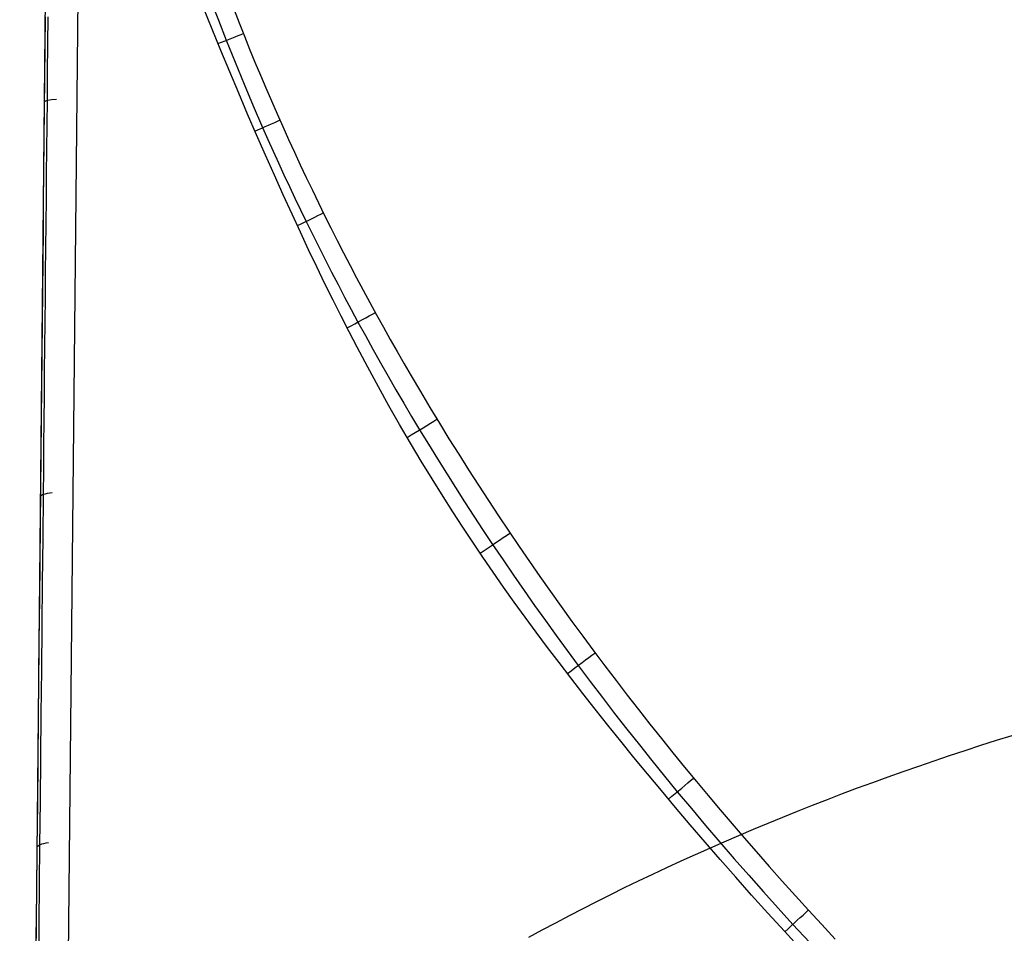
# Model space of a CAD drawing. Extents: x 8195 to 9024, y -2232 to -1505.
# Tile 20 of 42: x 8552 to 8583, y -1851 to -1822. Entities that reach past the tile are written whole.
import ezdxf

# ---------------------------------------------------------------- set-up
doc = ezdxf.new("R2010")
doc.units = 0
doc.layers.add('1', color=7, linetype='CONTINUOUS')

msp = doc.modelspace()

# ---------------------------------------------------------------- linework, layer by layer
at = {"layer": '1', "color": 7}
for p, q in [((8552.024, -1902.941, 28.546), (8552.956, -1809.221, 28.546)), ((8553.946, -1810.275, 27.546), (8553.024, -1902.951, 27.546))]:
    msp.add_line(p, q, dxfattribs=at)
at = {"layer": '1', "color": 7, "extrusion": (0.955302, -0.293314, 0.03694)}
msp.add_lwpolyline([(757.147, -294.53), (757.844, -294.04), (758.543, -293.557), (759.243, -293.079), (759.945, -292.607), (760.649, -292.142), (761.354, -291.682), (762.061, -291.229), (762.77, -290.782), (763.48, -290.34), (764.192, -289.905), (764.905, -289.476), (765.62, -289.053), (766.336, -288.635), (767.054, -288.224), (767.774, -287.819), (768.495, -287.42), (769.218, -287.027), (769.942, -286.64), (770.668, -286.26), (771.396, -285.885), (772.125, -285.516), (772.856, -285.153), (773.589, -284.797), (774.323, -284.446), (775.058, -284.102), (775.795, -283.763), (776.534, -283.431), (777.274, -283.104), (778.016, -282.784), (778.76, -282.469), (779.505, -282.161), (780.252, -281.859), (781, -281.563), (781.75, -281.273), (782.502, -280.988), (783.255, -280.71), (784.01, -280.438), (784.766, -280.172), (785.524, -279.912), (786.283, -279.659), (787.044, -279.411), (787.807, -279.169), (788.571, -278.933), (789.337, -278.704), (790.105, -278.48), (790.874, -278.262), (791.645, -278.051), (792.417, -277.845), (793.191, -277.646), (793.966, -277.453), (794.743, -277.265), (795.522, -277.084), (796.302, -276.909), (797.084, -276.74), (797.867, -276.576), (798.652, -276.419), (799.439, -276.268), (800.227, -276.123), (801.017, -275.984), (801.808, -275.851), (802.601, -275.724), (803.396, -275.604), (804.192, -275.489), (804.99, -275.38)], dxfattribs=at)
at = {"layer": '1', "color": 7, "extrusion": (0.999926, -0.01052, -0.00614)}
msp.add_lwpolyline([(-1707.411, 92.852), (-1708.269, 92.852), (-1709.126, 92.854), (-1709.982, 92.858), (-1710.837, 92.866), (-1711.693, 92.876), (-1712.547, 92.889), (-1713.401, 92.904), (-1714.255, 92.923), (-1715.107, 92.944), (-1715.96, 92.967), (-1716.811, 92.994), (-1717.663, 93.023), (-1718.513, 93.055), (-1719.363, 93.089), (-1720.213, 93.127), (-1721.061, 93.167), (-1721.91, 93.209), (-1722.758, 93.255), (-1723.605, 93.303), (-1724.451, 93.354), (-1725.297, 93.407), (-1726.143, 93.464), (-1726.988, 93.523), (-1727.832, 93.584), (-1728.676, 93.649), (-1729.519, 93.716), (-1730.362, 93.786), (-1731.204, 93.858), (-1732.045, 93.934), (-1732.886, 94.012), (-1733.727, 94.092), (-1734.566, 94.176), (-1735.406, 94.262), (-1736.244, 94.351), (-1737.082, 94.442), (-1737.92, 94.537), (-1738.757, 94.634), (-1739.593, 94.733), (-1740.429, 94.836), (-1741.264, 94.941), (-1742.099, 95.049), (-1742.933, 95.159), (-1743.767, 95.273), (-1744.6, 95.388), (-1745.432, 95.507), (-1746.264, 95.629), (-1747.095, 95.753), (-1747.926, 95.88), (-1748.756, 96.009), (-1749.586, 96.141), (-1750.415, 96.276), (-1751.243, 96.414), (-1752.071, 96.555), (-1752.899, 96.698), (-1753.725, 96.844), (-1754.552, 96.992), (-1755.377, 97.143), (-1756.202, 97.297), (-1757.027, 97.454), (-1757.851, 97.614), (-1758.674, 97.776), (-1759.497, 97.941), (-1760.319, 98.108), (-1761.141, 98.278), (-1761.962, 98.451), (-1762.782, 98.627), (-1763.602, 98.805), (-1764.422, 98.987), (-1765.241, 99.17), (-1766.059, 99.357), (-1766.876, 99.546), (-1767.694, 99.738), (-1768.51, 99.933), (-1769.326, 100.13), (-1770.142, 100.331), (-1770.956, 100.533), (-1771.771, 100.739), (-1772.584, 100.947), (-1773.398, 101.158), (-1774.21, 101.372), (-1775.022, 101.588), (-1775.834, 101.807), (-1776.644, 102.029), (-1777.455, 102.254), (-1778.265, 102.481), (-1779.074, 102.711), (-1779.882, 102.944), (-1780.69, 103.179), (-1781.498, 103.417), (-1782.305, 103.658), (-1783.111, 103.902), (-1783.917, 104.148), (-1784.722, 104.397), (-1785.527, 104.649), (-1786.331, 104.903), (-1787.134, 105.16), (-1787.937, 105.42), (-1788.74, 105.683), (-1789.541, 105.948), (-1790.343, 106.216), (-1791.143, 106.487), (-1791.943, 106.76), (-1792.743, 107.036), (-1793.542, 107.315), (-1794.34, 107.597), (-1795.138, 107.881), (-1795.935, 108.168), (-1796.732, 108.458), (-1797.528, 108.75), (-1798.324, 109.045), (-1799.119, 109.343), (-1799.913, 109.644), (-1800.707, 109.947), (-1801.5, 110.253), (-1802.293, 110.562), (-1803.085, 110.873), (-1803.877, 111.187), (-1804.668, 111.504), (-1805.458, 111.824), (-1806.248, 112.146), (-1807.038, 112.471), (-1807.826, 112.799), (-1808.615, 113.129), (-1809.402, 113.462), (-1810.189, 113.798), (-1810.976, 114.136), (-1811.762, 114.478), (-1812.547, 114.822)], dxfattribs=at)
at = {"layer": '1', "color": 7, "extrusion": (0.839002, 0.02796, 0.54341)}
msp.add_lwpolyline([(-2189.27, -4557.684), (-2188.446, -4557.989), (-2187.621, -4558.292), (-2186.796, -4558.592), (-2185.971, -4558.89), (-2185.146, -4559.186), (-2184.32, -4559.48), (-2183.495, -4559.771), (-2182.669, -4560.06), (-2181.842, -4560.347), (-2181.016, -4560.632), (-2180.189, -4560.914), (-2179.362, -4561.194), (-2178.535, -4561.472), (-2177.708, -4561.747), (-2176.88, -4562.02), (-2176.052, -4562.291), (-2175.224, -4562.56), (-2174.395, -4562.826), (-2173.567, -4563.09), (-2172.738, -4563.352), (-2171.909, -4563.611), (-2171.079, -4563.869), (-2170.25, -4564.124), (-2169.42, -4564.376), (-2168.59, -4564.627), (-2167.76, -4564.875), (-2166.929, -4565.121), (-2166.098, -4565.364), (-2165.267, -4565.605), (-2164.436, -4565.844), (-2163.604, -4566.081), (-2162.773, -4566.316), (-2161.941, -4566.548), (-2161.109, -4566.778), (-2160.276, -4567.005), (-2159.443, -4567.231), (-2158.61, -4567.454), (-2157.777, -4567.675), (-2156.944, -4567.893), (-2156.11, -4568.109), (-2155.276, -4568.323), (-2154.442, -4568.535), (-2153.608, -4568.745), (-2152.773, -4568.952), (-2151.938, -4569.157), (-2151.103, -4569.359), (-2150.268, -4569.56), (-2149.432, -4569.758), (-2148.596, -4569.953), (-2147.76, -4570.147), (-2146.924, -4570.338), (-2146.087, -4570.527), (-2145.251, -4570.714), (-2144.414, -4570.898), (-2143.576, -4571.08), (-2142.739, -4571.26), (-2141.901, -4571.438), (-2141.063, -4571.613), (-2140.225, -4571.786), (-2139.387, -4571.957), (-2138.548, -4572.125), (-2137.709, -4572.292), (-2136.87, -4572.456), (-2136.03, -4572.617), (-2135.191, -4572.777), (-2134.351, -4572.934), (-2133.511, -4573.089), (-2132.67, -4573.241), (-2131.83, -4573.391), (-2130.989, -4573.539), (-2130.148, -4573.685), (-2129.306, -4573.829), (-2128.465, -4573.97), (-2127.623, -4574.109), (-2126.781, -4574.245), (-2125.939, -4574.38), (-2125.096, -4574.512), (-2124.253, -4574.642), (-2123.41, -4574.769), (-2122.567, -4574.894), (-2121.724, -4575.017), (-2120.88, -4575.138), (-2120.036, -4575.256), (-2119.192, -4575.373), (-2118.347, -4575.486), (-2117.503, -4575.598), (-2116.658, -4575.707), (-2115.813, -4575.814), (-2114.967, -4575.919), (-2114.122, -4576.022), (-2113.276, -4576.122), (-2112.43, -4576.22), (-2111.583, -4576.316), (-2110.737, -4576.409), (-2109.89, -4576.5), (-2109.043, -4576.589), (-2108.195, -4576.676), (-2107.348, -4576.76), (-2106.5, -4576.842), (-2105.652, -4576.922), (-2104.804, -4576.999), (-2103.955, -4577.074), (-2103.106, -4577.147), (-2102.257, -4577.218), (-2101.408, -4577.286), (-2100.559, -4577.352), (-2099.709, -4577.416), (-2098.859, -4577.478), (-2098.009, -4577.537), (-2097.159, -4577.594), (-2096.308, -4577.649), (-2095.457, -4577.701), (-2094.606, -4577.751), (-2093.754, -4577.799), (-2092.903, -4577.845), (-2092.051, -4577.888), (-2091.199, -4577.929), (-2090.346, -4577.968), (-2089.494, -4578.004), (-2088.641, -4578.039), (-2087.788, -4578.071), (-2086.935, -4578.1), (-2086.081, -4578.128), (-2085.227, -4578.153), (-2084.373, -4578.176), (-2083.519, -4578.196), (-2082.665, -4578.215), (-2081.81, -4578.231)], dxfattribs=at)
at = {"layer": '1', "color": 7, "extrusion": (0.875016, -0.009778, 0.483995)}
msp.add_lwpolyline([(-1797.676, -4100.904), (-1796.185, -4101.275), (-1794.693, -4101.641), (-1793.2, -4102.001), (-1791.708, -4102.354), (-1790.215, -4102.702), (-1788.721, -4103.044), (-1787.227, -4103.38), (-1785.733, -4103.71), (-1784.239, -4104.034), (-1782.744, -4104.352), (-1781.249, -4104.664), (-1779.753, -4104.971), (-1778.257, -4105.271), (-1776.761, -4105.565), (-1775.265, -4105.853), (-1773.768, -4106.136), (-1772.27, -4106.412), (-1770.773, -4106.683), (-1769.275, -4106.947), (-1767.776, -4107.206), (-1766.278, -4107.458), (-1764.779, -4107.705), (-1763.279, -4107.946), (-1761.779, -4108.18), (-1760.279, -4108.409), (-1758.779, -4108.632), (-1757.278, -4108.849), (-1755.777, -4109.06), (-1754.275, -4109.265), (-1752.773, -4109.464), (-1751.271, -4109.657), (-1749.768, -4109.844), (-1748.265, -4110.025), (-1746.762, -4110.2), (-1745.258, -4110.37), (-1743.754, -4110.533), (-1742.25, -4110.69), (-1740.745, -4110.842), (-1739.24, -4110.987), (-1737.735, -4111.127), (-1736.229, -4111.26), (-1734.723, -4111.388), (-1733.216, -4111.509), (-1731.709, -4111.625), (-1730.202, -4111.735), (-1728.694, -4111.838), (-1727.186, -4111.936), (-1725.678, -4112.028), (-1724.17, -4112.114), (-1722.661, -4112.194), (-1721.151, -4112.268), (-1719.641, -4112.336), (-1718.131, -4112.398), (-1716.621, -4112.454), (-1715.11, -4112.504), (-1713.599, -4112.548), (-1712.088, -4112.587), (-1710.576, -4112.619), (-1709.064, -4112.645), (-1707.551, -4112.666), (-1706.038, -4112.68), (-1704.525, -4112.689), (-1703.011, -4112.691), (-1701.497, -4112.688)], dxfattribs=at)
at = {"layer": '1', "color": 7}
for points in [[(8562.521, -1832.675), (8562.272, -1832.196), (8562.023, -1831.707), (8561.772, -1831.208), (8561.521, -1830.699), (8561.267, -1830.177), (8561.013, -1829.644), (8560.756, -1829.098), (8560.497, -1828.539), (8560.223, -1827.94), (8559.947, -1827.327), (8559.67, -1826.702), (8559.392, -1826.067), (8559.114, -1825.422), (8558.836, -1824.77), (8558.559, -1824.112), (8558.284, -1823.45), (8558.012, -1822.784), (8557.743, -1822.117)], [(8570.722, -1844.928), (8570.32, -1844.428), (8569.928, -1843.935), (8569.544, -1843.447), (8569.169, -1842.965), (8568.803, -1842.487), (8568.444, -1842.013), (8568.093, -1841.542), (8567.748, -1841.073), (8567.411, -1840.606), (8567.079, -1840.14), (8566.753, -1839.674), (8566.433, -1839.207), (8566.117, -1838.74), (8565.806, -1838.27), (8565.499, -1837.798), (8565.195, -1837.322), (8564.853, -1836.774), (8564.514, -1836.219), (8564.178, -1835.657), (8563.844, -1835.084), (8563.512, -1834.501), (8563.182, -1833.907), (8562.851, -1833.298), (8562.521, -1832.675)], [(8576.338, -1851.411), (8575.813, -1850.843), (8575.298, -1850.279), (8574.794, -1849.72), (8574.301, -1849.165), (8573.818, -1848.615), (8573.345, -1848.07), (8572.883, -1847.531), (8572.43, -1846.998), (8571.988, -1846.47), (8571.556, -1845.95), (8571.134, -1845.435), (8570.722, -1844.928)]]:
    msp.add_lwpolyline(points, dxfattribs=at)
for points in [[(8557.964, -1821.869, 27.611), (8558.204, -1822.499, 27.61), (8558.449, -1823.127, 27.61), (8558.722, -1823.809, 27.61), (8559.002, -1824.49, 27.61), (8559.289, -1825.167, 27.609), (8559.582, -1825.842, 27.609), (8559.744, -1826.21, 27.609), (8559.909, -1826.577, 27.609), (8560.075, -1826.943, 27.608), (8560.244, -1827.309, 27.608), (8560.414, -1827.674, 27.608), (8560.586, -1828.037, 27.608), (8560.759, -1828.4, 27.608), (8560.935, -1828.762, 27.608), (8561.129, -1829.157, 27.607), (8561.325, -1829.551, 27.607), (8561.524, -1829.944, 27.607), (8561.724, -1830.336, 27.607), (8561.927, -1830.727, 27.607), (8562.131, -1831.117, 27.607), (8562.338, -1831.505, 27.606), (8562.547, -1831.893, 27.606), (8562.778, -1832.316, 27.606), (8563.012, -1832.739, 27.606), (8563.248, -1833.16, 27.606), (8563.487, -1833.579, 27.605), (8563.728, -1833.997, 27.605), (8563.971, -1834.414, 27.605), (8564.217, -1834.829, 27.605), (8564.465, -1835.243, 27.604), (8564.739, -1835.696, 27.604), (8565.017, -1836.146, 27.604), (8565.297, -1836.596, 27.604), (8565.58, -1837.043, 27.603), (8565.866, -1837.489, 27.603), (8566.154, -1837.933, 27.603), (8566.445, -1838.375, 27.603), (8566.738, -1838.815, 27.602), (8567.06, -1839.293, 27.602), (8567.385, -1839.768, 27.602), (8567.713, -1840.241, 27.602), (8568.044, -1840.712, 27.601), (8568.378, -1841.181, 27.601), (8568.715, -1841.648, 27.601), (8569.055, -1842.112, 27.6), (8569.397, -1842.575, 27.6), (8569.772, -1843.075, 27.6), (8570.15, -1843.572, 27.599), (8570.53, -1844.066, 27.599), (8570.915, -1844.558, 27.599), (8571.302, -1845.048, 27.598), (8571.692, -1845.535, 27.598), (8572.085, -1846.02, 27.598), (8572.482, -1846.502, 27.597), (8572.919, -1847.028, 27.597), (8573.361, -1847.551, 27.596), (8573.805, -1848.072, 27.596), (8574.253, -1848.589, 27.596), (8574.705, -1849.103, 27.595), (8575.159, -1849.615, 27.595), (8575.617, -1850.124, 27.594), (8576.078, -1850.629, 27.594), (8576.591, -1851.185, 27.594)], [(8558.692, -1822.181, 27.969), (8558.851, -1822.589, 27.969), (8559.013, -1822.995, 27.969), (8559.177, -1823.401, 27.968), (8559.343, -1823.805, 27.968), (8559.512, -1824.209, 27.967), (8559.682, -1824.611, 27.967), (8559.855, -1825.013, 27.966), (8560.031, -1825.413, 27.966), (8560.208, -1825.812, 27.965), (8560.388, -1826.21, 27.965), (8560.57, -1826.607, 27.964), (8560.754, -1827.003, 27.964), (8560.94, -1827.397, 27.963), (8561.128, -1827.791, 27.963), (8561.319, -1828.184, 27.963), (8561.511, -1828.575, 27.962), (8561.706, -1828.966, 27.962), (8561.903, -1829.355, 27.961), (8562.102, -1829.743, 27.961), (8562.303, -1830.131, 27.96), (8562.506, -1830.517, 27.96), (8562.711, -1830.902, 27.959), (8562.918, -1831.286, 27.958), (8563.127, -1831.668, 27.958), (8563.339, -1832.05, 27.957), (8563.552, -1832.431, 27.957), (8563.767, -1832.81, 27.956), (8563.984, -1833.189, 27.956), (8564.203, -1833.566, 27.955), (8564.492, -1834.058, 27.955), (8564.785, -1834.547, 27.954), (8565.08, -1835.035, 27.953), (8565.379, -1835.521, 27.952), (8565.681, -1836.005, 27.952), (8565.986, -1836.487, 27.951), (8566.295, -1836.967, 27.95), (8566.606, -1837.446, 27.95), (8566.921, -1837.922, 27.949), (8567.238, -1838.397, 27.948), (8567.559, -1838.87, 27.947), (8567.883, -1839.341, 27.946), (8568.209, -1839.81, 27.946), (8568.539, -1840.277, 27.945), (8568.871, -1840.742, 27.944), (8569.206, -1841.206, 27.943), (8569.545, -1841.668, 27.942), (8569.885, -1842.127, 27.942), (8570.229, -1842.585, 27.941), (8570.576, -1843.041, 27.94), (8570.925, -1843.495, 27.939), (8571.277, -1843.948, 27.938), (8571.631, -1844.398, 27.937), (8571.989, -1844.847, 27.936), (8572.348, -1845.294, 27.936), (8572.711, -1845.738, 27.935), (8573.076, -1846.181, 27.934), (8573.443, -1846.622, 27.933), (8573.813, -1847.062, 27.932), (8574.186, -1847.499, 27.931), (8574.56, -1847.934, 27.93), (8574.938, -1848.368, 27.929)], [(8552.541, -1851.078, 44.836), (8552.548, -1850.355, 44.687), (8552.555, -1849.639, 44.542), (8552.569, -1848.235, 44.263), (8552.583, -1846.865, 43.999), (8552.596, -1845.529, 43.749), (8552.609, -1844.228, 43.511), (8552.621, -1842.961, 43.286), (8552.634, -1841.726, 43.072), (8552.646, -1840.524, 42.869), (8552.657, -1839.353, 42.677), (8552.669, -1838.211, 42.495), (8552.68, -1837.097, 42.322), (8552.691, -1836.01, 42.159), (8552.701, -1834.949, 42.004), (8552.711, -1833.912, 41.857), (8552.722, -1832.899, 41.718), (8552.731, -1831.908, 41.586), (8552.741, -1830.938, 41.461), (8552.751, -1829.987, 41.342), (8552.76, -1829.055, 41.228), (8552.769, -1828.141, 41.12), (8552.778, -1827.242, 41.016), (8552.788, -1826.244, 40.904), (8552.798, -1825.263, 40.797), (8552.807, -1824.295, 40.695), (8552.817, -1823.34, 40.598), (8552.826, -1822.395, 40.506)], [(8552.618, -1851.825, 45.397), (8552.63, -1850.603, 45.14), (8552.642, -1849.38, 44.89), (8552.654, -1848.156, 44.645), (8552.668, -1846.798, 44.381), (8552.681, -1845.438, 44.124), (8552.695, -1844.077, 43.874), (8552.708, -1842.715, 43.632), (8552.722, -1841.352, 43.397), (8552.735, -1839.987, 43.169), (8552.749, -1838.621, 42.948), (8552.762, -1837.254, 42.735), (8552.77, -1836.49, 42.62), (8552.777, -1835.725, 42.506), (8552.785, -1834.96, 42.395), (8552.793, -1834.195, 42.286), (8552.8, -1833.43, 42.179), (8552.808, -1832.664, 42.075), (8552.815, -1831.898, 41.973), (8552.823, -1831.132, 41.874), (8552.83, -1830.365, 41.776), (8552.838, -1829.598, 41.682), (8552.846, -1828.831, 41.589), (8552.853, -1828.063, 41.499), (8552.861, -1827.295, 41.411), (8552.868, -1826.527, 41.325), (8552.876, -1825.759, 41.242), (8552.884, -1824.99, 41.161), (8552.892, -1824.126, 41.073), (8552.901, -1823.262, 40.988), (8552.909, -1822.398, 40.906)], [(8582.888, -1844.76, 60.638), (8582.399, -1844.914, 60.509), (8581.911, -1845.069, 60.378), (8581.426, -1845.227, 60.245), (8580.942, -1845.387, 60.112), (8580.461, -1845.55, 59.976), (8579.981, -1845.714, 59.839), (8579.503, -1845.881, 59.701), (8579.027, -1846.051, 59.562), (8578.553, -1846.223, 59.421), (8578.082, -1846.397, 59.278), (8577.612, -1846.573, 59.134), (8577.144, -1846.752, 58.989), (8576.679, -1846.933, 58.843), (8576.216, -1847.116, 58.695), (8575.755, -1847.302, 58.546), (8575.296, -1847.49, 58.396), (8574.839, -1847.68, 58.245), (8574.385, -1847.873, 58.092), (8573.933, -1848.068, 57.939), (8573.483, -1848.265, 57.784), (8573.035, -1848.465, 57.628), (8572.59, -1848.667, 57.471), (8572.147, -1848.871, 57.313), (8571.707, -1849.078, 57.155), (8571.269, -1849.287, 56.995), (8570.833, -1849.498, 56.834), (8570.4, -1849.712, 56.672), (8569.969, -1849.928, 56.51), (8569.541, -1850.146, 56.346), (8569.115, -1850.367, 56.182), (8568.692, -1850.59, 56.017), (8568.271, -1850.815, 55.851), (8567.853, -1851.042, 55.684)], [(8574.938, -1848.368, 27.929), (8575.341, -1848.827, 27.928), (8575.747, -1849.283, 27.927), (8576.155, -1849.737, 27.926), (8576.566, -1850.189, 27.925), (8576.98, -1850.639, 27.924), (8577.396, -1851.087, 27.923)]]:
    msp.add_polyline3d(points, dxfattribs=at)
at = {"layer": '1', "color": 7, "extrusion": (0.368949, -0.92945, -1.75581e-10)}
msp.add_arc((7281.558, 29.114, 4852.136), 1.569, 276.2504, 311.7171, dxfattribs=at)
at = {"layer": '1', "color": 7, "extrusion": (0.0099, 0.994635, -0.102969)}
msp.add_arc((-8571.595, -138.613, -1734.767), 1.055, 0.8895, 49.2975, dxfattribs=at)
at = {"layer": '1', "color": 7, "extrusion": (0.403384, -0.915031, -2.61045e-10)}
msp.add_arc((7095.319, 29.113, 5123.503), 1.568, 276.5503, 311.8759, dxfattribs=at)
at = {"layer": '1', "color": 7, "extrusion": (0.43984, -0.898076, -8.54279e-11)}
msp.add_arc((6883.573, 29.111, 5407.807), 1.565, 274.8466, 312.1004, dxfattribs=at)
at = {"layer": '1', "color": 7, "extrusion": (0.478057, -0.878329, 4.2282e-11)}
msp.add_arc((6644.554, 29.106, 5702.389), 1.56, 271.7068, 312.3477, dxfattribs=at)
at = {"layer": '1', "color": 7, "extrusion": (0.517726, -0.855547, 4.01562e-11)}
msp.add_arc((6376.725, 29.1, 6004.181), 1.553, 268.6922, 312.559, dxfattribs=at)
at = {"layer": '1', "color": 7, "extrusion": (0.009838, 0.988454, -0.151202)}
msp.add_arc((-8571.598, -223.082, -1738.359), 1.058, 1.5476, 48.5522, dxfattribs=at)
at = {"layer": '1', "color": 7, "extrusion": (0.558366, -0.829595, 8.30289e-11)}
msp.add_arc((6079.776, 29.097, 6308.849), 1.55, 267.7119, 312.63, dxfattribs=at)
at = {"layer": '1', "color": 7, "extrusion": (0.598995, -0.800753, -1.67292e-11)}
msp.add_arc((5757.871, 29.101, 6608.473), 1.554, 269.4922, 312.4725, dxfattribs=at)
at = {"layer": '1', "color": 7, "extrusion": (0.638841, -0.769339, -1.6552e-10)}
msp.add_arc((5415.125, 29.104, 6897.039), 1.558, 271.3716, 312.0854, dxfattribs=at)
at = {"layer": '1', "color": 7, "extrusion": (0.009764, 0.981047, -0.193524)}
msp.add_arc((-8571.6, -297.786, -1738.256), 1.06, 1.3704, 47.9483, dxfattribs=at)
at = {"layer": '1', "color": 7, "extrusion": (0.677706, -0.735333, -3.28674e-11)}
msp.add_arc((5051.707, 29.106, 7172.889), 1.559, 271.5603, 311.3582, dxfattribs=at)

doc.saveas('drawing.dxf')
